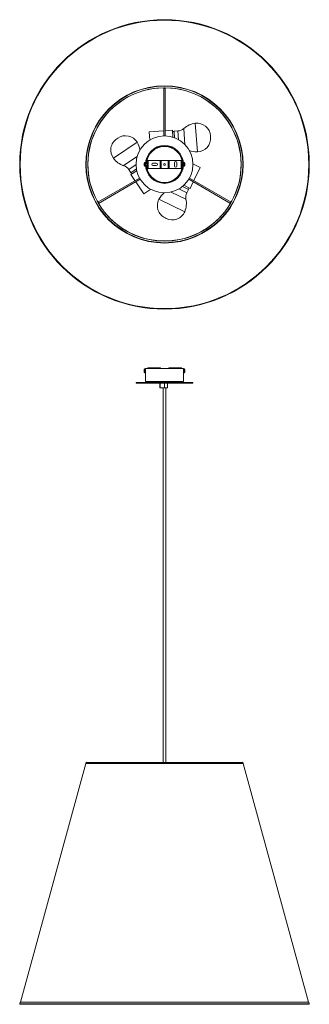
# Model space of a CAD drawing. Header units: millimetres. Extents: x -305 to 305, y -1771 to 305.
import ezdxf

# ---------------------------------------------------------------- set-up
doc = ezdxf.new("R2010")
doc.units = ezdxf.units.MM

msp = doc.modelspace()

# ---------------------------------------------------------------- linework, layer by layer
at = {"color": 7, "linetype": 'Continuous', "lineweight": 15}
for p, q in [((-1.5, 161.6), (-1.5, 60.1)), ((1.5, 60.1), (1.5, 161.6)), ((-1.5, 70.9), (-32.2, 68.7)), ((-32.2, 68.7), (-30.9, 51.5)), ((16.7, 72.2), (1.5, 71.1)), ((16.7, 72.2), (17.8, 57.4)), ((28.4, 70.8), (20.3, 70.2)), ((-98.4, 55.5), (-100.6, 54.1)), ((97.2, 57.6), (97, 60.2)), ((-43, 0.7), (-43.1, 0.7)), ((-40, 4.1), (-41.5, 4.1)), ((-40, -3.9), (-40, 4.1)), ((-39.9, 2.1), (-40, 2.1)), ((-36.3, 2.1), (-39.1, 2.1)), ((37, 8.6), (-36.3, 8.6)), ((-36.3, 8.6), (-36.3, -8.4)), ((-34.5, 8.6), (-34.5, -8.4)), ((-17.3, 2.6), (-24.3, 2.6)), ((-8.8, -8.4), (-8.8, 8.6)), ((-7.8, 8.6), (-7.8, -8.4)), ((-7.3, 8.6), (-7.3, -8.4)), ((8, -8.4), (8, 8.6)), ((8.5, -8.4), (8.5, 8.6)), ((9.5, 8.6), (9.5, -8.4)), ((21, 3.6), (21, -3.4)), ((26, -3.4), (26, 3.6)), ((35.2, -8.4), (35.2, 8.6)), ((37, -8.4), (37, 8.6)), ((39.1, 2.1), (37, 2.1)), ((40, 2.1), (39.9, 2.1)), ((41.5, 4.1), (40, 4.1)), ((40, 4.1), (40, -3.9)), ((42.8, 2.1), (42.8, 2.1)), ((43.1, 0.6), (42.8, 0.5)), ((75.5, -6.3), (60, 1.2)), ((-75.4, -10.7), (-70.8, -17.4)), ((-70.8, -21.5), (-58.5, -13.2)), ((-43.1, -0.2), (-42.8, -0.1)), ((-42.8, -0.5), (-43.1, -0.5)), ((-41.5, -3.9), (-40, -3.9)), ((-40, -1.9), (-39.9, -1.9)), ((-39.1, -1.9), (-36.3, -1.9)), ((-36.3, -8.4), (37, -8.4)), ((-24.3, -2.4), (-17.3, -2.4)), ((37, -1.9), (39.1, -1.9)), ((39.9, -1.9), (40, -1.9)), ((40, -3.9), (41.5, -3.9)), ((42.8, -0.3), (43.1, -0.4)), ((42.8, -1.9), (42.8, -1.8)), ((62, -34), (75.5, -6.3)), ((-52.7, -28.6), (-140.6, -79.4)), ((-139.1, -82), (-51.2, -31.2)), ((-70.8, -21.5), (-62.2, -34.1)), ((-60.5, -36.6), (-43.3, -62)), ((51.2, -31.2), (139.1, -82)), ((140.6, -79.4), (52.7, -28.6)), ((54.1, -50.4), (60.7, -36.7)), ((-43.3, -62), (-29.1, -52.4)), ((54.1, -50.4), (40.7, -43.9)), ((47, -59.8), (50.6, -52.5)), ((1.2, -112.8), (3.6, -114)), ((-43.1, -434.7), (-43, -434.7)), ((-42.8, -435.5), (-43.1, -435.6)), ((-43.1, -435.9), (-42.8, -435.9)), ((-40, -431.3), (-41.5, -431.3)), ((-40, -430.1), (-40, -458.1)), ((-40, -430.1), (40, -430.1)), ((-34.5, -429.3), (-8.8, -429.3)), ((9.5, -429.3), (35.2, -429.3)), ((40, -458.1), (40, -430.1)), ((41.5, -431.3), (40, -431.3)), ((42.8, -433.3), (42.8, -433.3)), ((43.1, -434.8), (42.8, -434.9)), ((42.8, -435.7), (43.1, -435.8)), ((-41.5, -439.3), (-40, -439.3)), ((40, -439.3), (41.5, -439.3)), ((42.8, -437.3), (42.8, -437.2)), ((-60, -460.1), (-60, -461.1)), ((-60, -460.1), (60, -460.1)), ((-60, -461.1), (60, -461.1)), ((6.5, -461.6), (-9.5, -461.6)), ((-9.5, -470.8), (-9.5, -461.6)), ((-9.5, -470.8), (6.5, -470.8)), ((-9.1, -461.6), (-9.1, -470.8)), ((6, -471.3), (-9, -471.3)), ((-3, -471.3), (-3, -1261.1)), ((0, -461.6), (0, -470.8)), ((0, -470.8), (0, -461.6)), ((3, -1261.1), (3, -471.3)), ((6.5, -470.8), (6.5, -461.6)), ((60, -461.1), (60, -460.1)), ((-165.7, -1263.7), (-303.9, -1767)), ((-165.1, -1261.1), (-165.8, -1263.7)), ((-165.8, -1263.7), (-165.7, -1263.7)), ((165.8, -1263.7), (-165.8, -1263.7)), ((-165.7, -1263.7), (165.7, -1263.7)), ((165.1, -1261.1), (-165.1, -1261.1)), ((164.3, -1261.1), (-164.3, -1261.1)), ((165.8, -1263.7), (165.1, -1261.1)), ((303.9, -1767), (165.7, -1263.7)), ((165.7, -1263.7), (165.8, -1263.7)), ((-304.2, -1767), (-305.3, -1770.5)), ((305.3, -1770.5), (-305.3, -1770.5)), ((-305, -1771.1), (305, -1771.1)), ((304.3, -1771.5), (-304.3, -1771.5)), ((304.2, -1767), (-304.2, -1767)), ((-302.8, -1771.5), (302.8, -1771.5)), ((305.3, -1770.5), (304.2, -1767))]:
    msp.add_line(p, q, dxfattribs=at)
at = {"color": 8, "linetype": 'Continuous', "lineweight": 15}
for p, q in [((65, 86.9), (69.3, 26.6)), ((20.3, 70.2), (21.3, 56.2)), ((28.4, 70.8), (29.7, 52.2)), ((40.8, 76), (43.2, 41.7)), ((-107.7, 13), (-57.6, 46.9)), ((-86.1, -2.5), (-57.6, 16.8)), ((-41.9, -3.7), (-41.9, 3.9)), ((-41.5, -3.9), (-41.5, 4.1)), ((41.5, 4.1), (41.5, -3.9)), ((41.9, 3.9), (41.9, -3.7)), ((-75.4, -10.7), (-60, -0.2)), ((-70.8, -17.4), (-59.2, -9.5)), ((45.3, -73.2), (14.4, -58.1)), ((47, -59.8), (30.3, -51.7)), ((50.6, -52.5), (37.9, -46.4)), ((42.7, -99.6), (-11.7, -73.2)), ((-41.9, -439.1), (-41.9, -431.5)), ((-41.5, -439.3), (-41.5, -431.3)), ((-34.5, -430.1), (-34.5, -429.3)), ((35.2, -430.1), (35.2, -429.3)), ((41.5, -431.3), (41.5, -439.3)), ((41.9, -431.5), (41.9, -439.1)), ((-40, -458.1), (40, -458.1))]:
    msp.add_line(p, q, dxfattribs=at)
at = {"color": 7, "linetype": 'Continuous', "lineweight": 15, "flags": 128}
for points in [[(-1.5, 161.6), (-1.4, 161.2), (-1.1, 160.8), (-0.6, 160.5), (0, 160.4), (0.6, 160.5), (1.1, 160.8), (1.4, 161.2), (1.5, 161.6)], [(1.5, 161.6), (-0.5, 161.6), (-1.5, 161.6)], [(-43.1, -0.2), (-43.1, -0.3), (-43, -0.5)], [(-139.1, -82), (-138.8, -81.6), (-138.6, -81.1), (-138.6, -80.6), (-138.8, -80), (-139.2, -79.6), (-139.7, -79.3), (-140.2, -79.2), (-140.6, -79.4)], [(-140.6, -79.4), (-139.7, -81), (-139.1, -82)], [(140.6, -79.4), (140.2, -79.2), (139.7, -79.3), (139.2, -79.6), (138.8, -80), (138.6, -80.6), (138.6, -81.1), (138.8, -81.6), (139.1, -82)], [(139.1, -82), (140.1, -80.4), (140.6, -79.4)], [(-43.1, -435.6), (-43.1, -435.7), (-43, -435.9)], [(-40, -433.3), (-40, -433.3), (-40, -433.4), (-40, -433.7), (-40, -434.2), (-40, -434.9), (-39.9, -435.3)]]:
    msp.add_lwpolyline(points, dxfattribs=at)
at = {"color": 7, "linetype": 'Continuous', "lineweight": 15}
for centre, radius in [((0, 0.1), 305.3), ((0, 0.1), 304.2), ((0, 0.1), 165.8), ((0, 0.1), 165.1), ((0, 0.1), 161.8), ((0, 0.1), 60), ((0, 0.1), 40), ((0, 0.1), 39.2), ((0.3, 0.1), 1.95)]:
    msp.add_circle(centre, radius, dxfattribs=at)
for centre, radius, start, end in [((0, 0.1), 161.5, 90.5997, 209.3995), ((0, 0.1), 161.5, 330.5998, 89.4009), ((70.7, 42.2), 45.1, 97.2177, 131.4821), ((68.1, 58.2), 29, 4.1139, 96.234), ((20.6, 66.2), 4, 94.1139, 152.748), ((26.9, 91.7), 21, 274.1139, 311.4821), ((-84.3, 30.1), 29, 124.1139, 216.234), ((-82.2, 31.6), 29, 31.9938, 124.1139), ((-96.3, 23.7), 45.1, 8.8054, 31.0101), ((68.3, 55.5), 29, 271.9938, 4.1139), ((68.5, 71.7), 45.1, 248.8054, 271.0101), ((-71.8, 40.2), 45.1, 217.2177, 251.4821), ((-37.5, 0.3), 5.56, 161.18, 175.6296), ((-37.3, -0.1), 5.79, 161.5362, 175.5949), ((-41.7, 0.6), 1.35, 192.2984, 219.7216), ((-42, -0.4), 1.12, 155.144, 169.0091), ((-36.6, 0.1), 6.5, 144.217, 169.1497), ((-41.7, 1.9), 1.07, 171.3396, 188.6604), ((-41.5, 3.6), 0.48, 90, 144.217), ((-24.3, 0.1), 2.5, 90, 270), ((-17.3, 0.1), 2.5, 270, 90), ((23.5, 3.6), 2.5, 0, 180), ((41.5, 3.6), 0.48, 35.783, 90), ((36.6, 0.1), 6.5, 17.5282, 35.783), ((36.6, 0.1), 6.52, 4.0566, 17.3677), ((35, 0.1), 7.77, 356.7874, 3.2126), ((-92.8, -22.4), 21, 34.1139, 71.4821), ((-67.5, -15.1), 4, 214.1139, 272.748), ((-42, -0.3), 1.1, 192.3374, 223.8545), ((-37.5, -0.1), 5.57, 184.3764, 190.8479), ((-36.6, 0.1), 6.5, 190.8503, 215.783), ((-36.1, -0.6), 6.7, 176.5404, 183.4596), ((-41.5, -3.4), 0.48, 215.783, 270), ((23.5, -3.4), 2.5, 180, 0), ((41.5, -3.4), 0.48, 270, 324.217), ((36.6, 0.1), 6.5, 324.217, 342.4718), ((36.6, 0.1), 6.52, 342.6323, 355.9434), ((27.7, -95), 45.1, 128.8054, 151.0101), ((65.9, -69), 21, 154.1139, 191.4821), ((47, -50.7), 4, 334.1139, 32.748), ((0, 0.1), 161.5, 210.5994, 329.4009), ((13.8, -86.8), 29, 151.9938, 244.1139), ((1.1, -82.1), 45.1, 337.2177, 11.4821), ((16.2, -87.9), 29, 244.1139, 336.234), ((-37.5, -435.1), 5.56, 161.18, 175.6296), ((-37.3, -435.5), 5.79, 161.5362, 175.5949), ((-41.7, -434.7), 1.35, 192.2984, 219.7216), ((-42, -435.8), 1.12, 155.144, 169.0091), ((-37.5, -435.5), 5.57, 184.3764, 190.8479), ((-42, -435.7), 1.1, 192.3374, 223.8545), ((-36.6, -435.3), 6.5, 144.217, 169.1497), ((-41.7, -433.5), 1.07, 171.3396, 188.6604), ((-36.1, -436), 6.7, 176.5404, 183.4596), ((-41.5, -431.8), 0.48, 90, 144.217), ((-79.9, -435.3), 40, 357.1696, 0.0008), ((-34.5, -431.1), 1.8, 90, 149.2646), ((-8.8, -430.3), 1, 6.8882, 90), ((9.5, -430.3), 1, 90, 173.1118), ((35.2, -431.1), 1.8, 30.7354, 90), ((41.5, -431.8), 0.48, 35.783, 90), ((36.6, -435.3), 6.5, 17.5282, 35.783), ((36.6, -435.3), 6.52, 4.0566, 17.3677), ((35, -435.3), 7.77, 356.7874, 3.2126), ((36.6, -435.3), 6.52, 342.6323, 355.9434), ((-36.6, -435.3), 6.5, 190.8503, 215.783), ((-41.5, -438.8), 0.48, 215.783, 270), ((41.5, -438.8), 0.48, 270, 324.217), ((36.6, -435.3), 6.5, 324.217, 342.4718), ((-38, -458.1), 2, 180, 270), ((-9, -461.6), 0.5, 90, 180), ((-9, -470.8), 0.5, 180, 270), ((-8.3, -461.5), 0.785, 151.1448, 188.875), ((-8.3, -470.9), 0.785, 171.125, 208.8552), ((0.7, -461.5), 0.785, 151.1448, 188.875), ((0.7, -470.9), 0.785, 171.125, 208.8552), ((-17.2, -461.5), 17.2, 359.5847, 1.2462), ((-17.2, -470.9), 17.2, 358.7538, 0.4153), ((6, -461.6), 0.5, 360, 90), ((6, -470.8), 0.5, 270, 360), ((38, -458.1), 2, 270, 0), ((-164.3, -1264.5), 3.47, 90, 103.1589), ((164.3, -1264.5), 3.47, 76.8411, 90), ((-304.3, -1770.5), 0.935, 179.7755, 270), ((-302.8, -1769.2), 2.23, 266.7524, 270), ((302.8, -1769.2), 2.23, 270, 273.2476), ((304.3, -1770.5), 0.935, 270, 0.2245)]:
    msp.add_arc(centre, radius, start, end, dxfattribs=at)
at = {"color": 8, "linetype": 'Continuous', "lineweight": 15}
for start, end in [(3.017, 176.983), (183.017, 356.983)]:
    msp.add_arc((0, 0.1), 38, start, end, dxfattribs=at)

doc.saveas('drawing.dxf')
